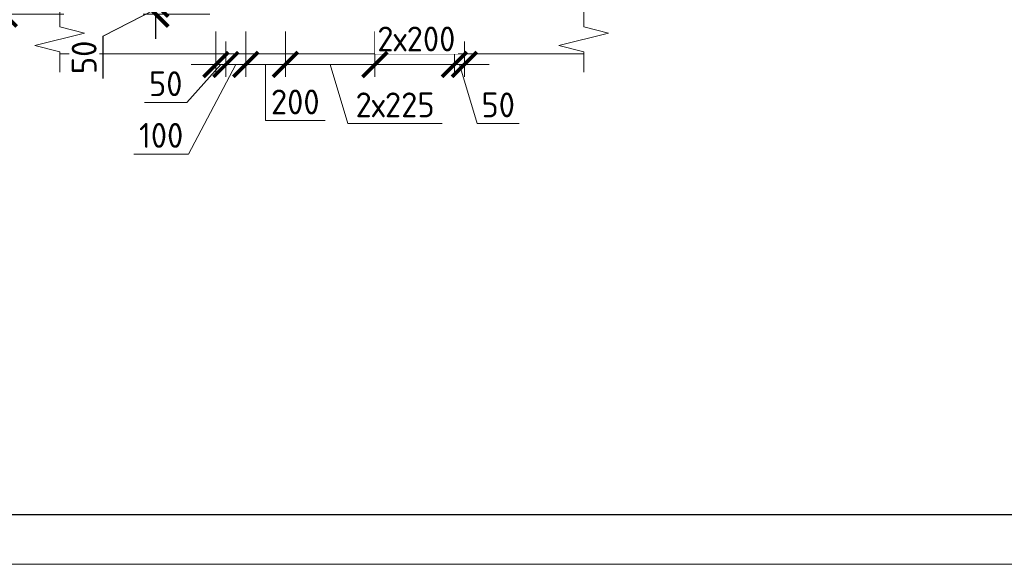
# Model space of a CAD drawing. Header units: millimetres. Extents: x 369815 to 1481759, y -423071 to -27917.
# Tile 187 of 256: x 547732 to 557641, y -330878 to -325398. Entities that reach past the tile are written whole.
import ezdxf

# ---------------------------------------------------------------- set-up
doc = ezdxf.new("R2010")
doc.units = ezdxf.units.MM
doc.linetypes.add('01 Штриховая _4 мм_', pattern=[6, 3.5, -2.5])
for name, color, linetype, lineweight in [('AF_Perekritie', 90, 'Continuous', 18), ('AF_Stena', 90, 'Continuous', 18), ('KR_Fundament', 253, 'Continuous', 18), ('Выноски', 20, 'Continuous', 20), ('размер', 1, 'Continuous', 25), ('РАЗМЕРЫ', 1, 'Continuous', 9), ('Текст', 7, 'Continuous', 25), ('ТОНКИЕ', 7, 'Continuous', 9)]:
    doc.layers.add(name, color=color, linetype=linetype, lineweight=lineweight)
doc.layers.add('ТОЛСТЫЕ_ОСНОВНЫЕ', color=6, linetype='Continuous')
doc.styles.add('GOST-2.304_Type-B', font='GOST_Common.ttf')
doc.styles.add('ГОСТ', font='GOST_Common.ttf')
doc.dimstyles.new('мой 25', dxfattribs={"dimscale": 100, "dimtxt": 2.5, "dimasz": 2.5, "dimexe": 1.25, "dimexo": 0.625, "dimtad": 1, "dimdec": 0, "dimlfac": 0.5, "dimtxsty": 'GOST-2.304_Type-B', "dimblk": 'ARCHTICK', "dimcen": 2.5, "dimdle": 1.25, "dimaunit": 1, "dimadec": 1, "dimazin": 2, "dimtfac": 1, "dimtdec": 0, "dimtmove": 1, "dimatfit": 3, "dimfxl": 6, "dimfxlon": 1, "dimtfill": 1, "dimlwd": -1, "dimlwe": -1, "dimarcsym": 0})

# ---------------------------------------------------------------- blocks, each defined once
blk = doc.blocks.new('штамп кж1.1')
at = {"layer": 'Текст', "color": 7, "attachment_point": 1, "style": 'ГОСТ'}
for s, width, heights, insert, char_height in [('\\pi594.35517;{\\fTimes New Roman|b0|i0|c204|p18;\\C256;Строительство жилого комплекса со  встроенными помещениями \\P\\pi1441.86779;общественного-делового, коммерческого назначения и \\P\\pi41.3631;поликлиническим учреждением по адресу: г. Чита, ул. 1-я Коллективная}', 11543.072, [0], (411117.5, -81801.3), 250), ('\\pi389.01406;{\\fTimes New Roman|b0|i0|c204|p18;\\C256;«Жилой дом со встроенными помещениями \\P\\pi641.91601;общественно-делового и коммерческого \\P\\pi302.06381;назначения на первом этаже здания», поз. 3.1\\P}', 7000, [1500], (410843.9, -83330.8), 225)]:
    blk.add_mtext_dynamic_manual_height_columns(s, width=width, gutter_width=12.5, heights=heights, dxfattribs=dict(at, insert=insert, char_height=char_height))
blk = doc.blocks.new('*U78')
at = {"layer": 'ТОЛСТЫЕ_ОСНОВНЫЕ', "color": 6}
blk.add_lwpolyline([(20, 5), (415, 5), (415, 292), (20, 292)], close=True, dxfattribs=at)
at = {"layer": 'ТОНКИЕ'}
blk.add_lwpolyline([(0, 0), (420, 0), (420, 297), (0, 297)], close=True, dxfattribs=at)
blk = doc.blocks.new('_ArchTick')
at = {"color": 0, "linetype": 'ByBlock', "const_width": 0.15}
blk.add_lwpolyline([(-0.5, -0.5), (0.5, 0.5)], dxfattribs=at)
blk = doc.blocks.new('*D1582')
at = {"layer": 'DEFPOINTS', "color": 0, "transparency": 16777216}
for p in [(548496.7, -319441.2), (547577.7, -325341.2), (549055.4, -325341.2)]:
    blk.add_point(p, dxfattribs=at)
at = {"layer": 'РАЗМЕРЫ', "color": 0, "linetype": 'Continuous', "transparency": 16777216}
for p, q in [((547577.7, -319316.2), (547577.7, -325466.2)), ((548177.7, -319441.2), (547452.7, -319441.2)), ((548177.7, -325341.2), (547452.7, -325341.2))]:
    blk.add_line(p, q, dxfattribs=at)
at = {"layer": 'РАЗМЕРЫ', "color": 0, "transparency": 16777216, "xscale": 250, "yscale": 250, "zscale": 250}
for p, rotation in [((547577.7, -319441.2), 90), ((547577.7, -325341.2), 270)]:
    blk.add_blockref('_ArchTick', p, dxfattribs=dict(at, rotation=rotation))
at = {"layer": 'РАЗМЕРЫ', "color": 0, "transparency": 16777216, "insert": (547390.2, -322391.2), "char_height": 250, "attachment_point": 5, "rotation": 90, "style": 'GOST-2.304_Type-B', "bg_fill": 3, "box_fill_scale": 1.1, "bg_fill_color": 256, "bg_fill_true_color": 13158600, "bg_fill_transparency": 0}
blk.add_mtext('2950', dxfattribs=at)
blk = doc.blocks.new('*D1528')
at = {"layer": 'DEFPOINTS', "color": 0, "transparency": 16777216}
for p in [(549102.3, -325241.3), (549707, -325241.3), (549707, -325341.2)]:
    blk.add_point(p, dxfattribs=at)
at = {"layer": 'РАЗМЕРЫ', "color": 0, "linetype": 'Continuous', "transparency": 16777216}
for p, q in [((549102.3, -325241.3), (549102.3, -324991.3)), ((549102.3, -325291.2), (548571, -325564.5)), ((549644.5, -325241.3), (548977.3, -325241.3)), ((549102.3, -325341.2), (549102.3, -325241.3)), ((549102.3, -325341.2), (549102.3, -325241.3)), ((549644.5, -325341.2), (548977.3, -325341.2)), ((549102.3, -325341.2), (549102.3, -325591.2)), ((548571, -325564.5), (548571, -325989.5))]:
    blk.add_line(p, q, dxfattribs=at)
at = {"layer": 'РАЗМЕРЫ', "color": 0, "transparency": 16777216, "xscale": 250, "yscale": 250, "zscale": 250}
for p, rotation in [((549102.3, -325241.3), 270), ((549102.3, -325341.2), 90)]:
    blk.add_blockref('_ArchTick', p, dxfattribs=dict(at, rotation=rotation))
at = {"layer": 'РАЗМЕРЫ', "color": 0, "transparency": 16777216, "insert": (548383.5, -325777), "char_height": 250, "attachment_point": 5, "rotation": 90, "style": 'GOST-2.304_Type-B', "bg_fill": 3, "box_fill_scale": 1.1, "bg_fill_color": 256, "bg_fill_true_color": 13158600, "bg_fill_transparency": 0}
blk.add_mtext('50', dxfattribs=at)
blk = doc.blocks.new('*D1519')
at = {"layer": 'DEFPOINTS', "color": 0, "transparency": 16777216}
for p in [(550007, -325453.8), (550407, -325453.8), (550007, -325848.5)]:
    blk.add_point(p, dxfattribs=at)
at = {"layer": 'РАЗМЕРЫ', "color": 0, "linetype": 'Continuous', "transparency": 16777216}
for p, q in [((550007, -325516.3), (550007, -325973.5)), ((550407, -325516.3), (550407, -325973.5)), ((550532, -325848.5), (549882, -325848.5)), ((550207, -325848.5), (550205.6, -326412.9)), ((550205.6, -326412.9), (550805.6, -326412.9))]:
    blk.add_line(p, q, dxfattribs=at)
at = {"layer": 'РАЗМЕРЫ', "color": 0, "transparency": 16777216, "xscale": 250, "yscale": 250, "zscale": 250, "rotation": 180}
blk.add_blockref('_ArchTick', (550007, -325848.5), dxfattribs=at)
at = {"layer": 'РАЗМЕРЫ', "color": 0, "transparency": 16777216, "xscale": 250, "yscale": 250, "zscale": 250}
blk.add_blockref('_ArchTick', (550407, -325848.5), dxfattribs=at)
at = {"layer": 'РАЗМЕРЫ', "color": 0, "transparency": 16777216, "insert": (550505.6, -326225.4), "char_height": 250, "attachment_point": 5, "style": 'GOST-2.304_Type-B', "bg_fill": 3, "box_fill_scale": 1.1, "bg_fill_color": 256, "bg_fill_true_color": 13158600, "bg_fill_transparency": 0}
blk.add_mtext('200', dxfattribs=at)
blk = doc.blocks.new('*D1520')
at = {"layer": 'DEFPOINTS', "color": 0, "transparency": 16777216}
for p in [(550407, -325453.8), (551306.3, -325553.8), (551306.3, -325848.5)]:
    blk.add_point(p, dxfattribs=at)
at = {"layer": 'РАЗМЕРЫ', "color": 0, "linetype": 'Continuous', "transparency": 16777216}
for p, q in [((550407, -325516.3), (550407, -325973.5)), ((551306.3, -325616.3), (551306.3, -325973.5)), ((550282, -325848.5), (551431.3, -325848.5)), ((550856.7, -325848.5), (551034.8, -326442.3)), ((551034.8, -326442.3), (551984.8, -326442.3))]:
    blk.add_line(p, q, dxfattribs=at)
at = {"layer": 'РАЗМЕРЫ', "color": 0, "transparency": 16777216, "xscale": 250, "yscale": 250, "zscale": 250, "rotation": 180}
blk.add_blockref('_ArchTick', (550407, -325848.5), dxfattribs=at)
at = {"layer": 'РАЗМЕРЫ', "color": 0, "transparency": 16777216, "xscale": 250, "yscale": 250, "zscale": 250}
blk.add_blockref('_ArchTick', (551306.3, -325848.5), dxfattribs=at)
at = {"layer": 'РАЗМЕРЫ', "color": 0, "transparency": 16777216, "insert": (551509.8, -326254.8), "char_height": 250, "attachment_point": 5, "style": 'GOST-2.304_Type-B', "bg_fill": 3, "box_fill_scale": 1.1, "bg_fill_color": 256, "bg_fill_true_color": 13158600, "bg_fill_transparency": 0}
blk.add_mtext('2х225', dxfattribs=at)
blk = doc.blocks.new('*D1521')
at = {"layer": 'DEFPOINTS', "color": 0, "transparency": 16777216}
for p in [(552107, -325453.8), (552207, -325553.8), (552207, -325848.5)]:
    blk.add_point(p, dxfattribs=at)
at = {"layer": 'РАЗМЕРЫ', "color": 0, "linetype": 'Continuous', "transparency": 16777216}
for p, q in [((552107, -325516.3), (552107, -325973.5)), ((552207, -325616.3), (552207, -325973.5)), ((552107, -325848.5), (551857, -325848.5)), ((552107, -325848.5), (552207, -325848.5)), ((552107, -325848.5), (552207, -325848.5)), ((552157, -325848.5), (552335.1, -326442.3)), ((552207, -325848.5), (552457, -325848.5)), ((552335.1, -326442.3), (552760.1, -326442.3))]:
    blk.add_line(p, q, dxfattribs=at)
at = {"layer": 'РАЗМЕРЫ', "color": 0, "transparency": 16777216, "xscale": 250, "yscale": 250, "zscale": 250}
blk.add_blockref('_ArchTick', (552107, -325848.5), dxfattribs=at)
at = {"layer": 'РАЗМЕРЫ', "color": 0, "transparency": 16777216, "xscale": 250, "yscale": 250, "zscale": 250, "rotation": 180}
blk.add_blockref('_ArchTick', (552207, -325848.5), dxfattribs=at)
at = {"layer": 'РАЗМЕРЫ', "color": 0, "transparency": 16777216, "insert": (552547.6, -326254.8), "char_height": 250, "attachment_point": 5, "style": 'GOST-2.304_Type-B', "bg_fill": 3, "box_fill_scale": 1.1, "bg_fill_color": 256, "bg_fill_true_color": 13158600, "bg_fill_transparency": 0}
blk.add_mtext('50', dxfattribs=at)
blk = doc.blocks.new('*D1522')
at = {"layer": 'DEFPOINTS', "color": 0, "transparency": 16777216}
blk.add_point((551306.3, -325849.2), dxfattribs=at)
at = {"layer": 'РАЗМЕРЫ', "color": 0, "linetype": 'Continuous', "transparency": 16777216}
for p, q in [((551306.3, -325516.9), (551306.3, -325974.2)), ((552107, -325611), (552107, -325974.2)), ((552232, -325849.2), (551181.3, -325849.2))]:
    blk.add_line(p, q, dxfattribs=at)
at = {"layer": 'РАЗМЕРЫ', "color": 0, "transparency": 16777216, "insert": (551724, -325591.8), "char_height": 250, "attachment_point": 5, "style": 'GOST-2.304_Type-B', "bg_fill": 3, "box_fill_scale": 1.1, "bg_fill_color": 256, "bg_fill_true_color": 13158600, "bg_fill_transparency": 0}
blk.add_mtext('2х200', dxfattribs=at)
at = {"layer": 'DEFPOINTS', "color": 0, "transparency": 16777216}
for p in [(551306.3, -325454.4), (552107, -325548.5)]:
    blk.add_point(p, dxfattribs=at)
at = {"layer": 'РАЗМЕРЫ', "color": 0, "transparency": 16777216, "xscale": 250, "yscale": 250, "zscale": 250, "rotation": 180}
blk.add_blockref('_ArchTick', (551306.3, -325849.2), dxfattribs=at)
at = {"layer": 'РАЗМЕРЫ', "color": 0, "transparency": 16777216, "xscale": 250, "yscale": 250, "zscale": 250}
blk.add_blockref('_ArchTick', (552107, -325849.2), dxfattribs=at)
blk = doc.blocks.new('*D1523')
at = {"layer": 'DEFPOINTS', "color": 0, "transparency": 16777216}
for p in [(549707, -325453.8), (549807, -325553.8), (549807, -325848.5)]:
    blk.add_point(p, dxfattribs=at)
at = {"layer": 'РАЗМЕРЫ', "color": 0, "linetype": 'Continuous', "transparency": 16777216}
for p, q in [((549707, -325516.3), (549707, -325973.5)), ((549807, -325616.3), (549807, -325973.5)), ((549757, -325848.5), (549414.4, -326229.7)), ((549707, -325848.5), (549457, -325848.5)), ((549707, -325848.5), (549807, -325848.5)), ((549707, -325848.5), (549807, -325848.5)), ((549807, -325848.5), (550057, -325848.5)), ((549414.4, -326229.7), (548989.4, -326229.7))]:
    blk.add_line(p, q, dxfattribs=at)
at = {"layer": 'РАЗМЕРЫ', "color": 0, "transparency": 16777216, "xscale": 250, "yscale": 250, "zscale": 250}
blk.add_blockref('_ArchTick', (549707, -325848.5), dxfattribs=at)
at = {"layer": 'РАЗМЕРЫ', "color": 0, "transparency": 16777216, "xscale": 250, "yscale": 250, "zscale": 250, "rotation": 180}
blk.add_blockref('_ArchTick', (549807, -325848.5), dxfattribs=at)
at = {"layer": 'РАЗМЕРЫ', "color": 0, "transparency": 16777216, "insert": (549201.9, -326042.2), "char_height": 250, "attachment_point": 5, "style": 'GOST-2.304_Type-B', "bg_fill": 3, "box_fill_scale": 1.1, "bg_fill_color": 256, "bg_fill_true_color": 13158600, "bg_fill_transparency": 0}
blk.add_mtext('50', dxfattribs=at)
blk = doc.blocks.new('*D1524')
at = {"layer": 'DEFPOINTS', "color": 0, "transparency": 16777216}
for p in [(549807, -325553.8), (550007, -325710), (550007, -325848.5)]:
    blk.add_point(p, dxfattribs=at)
at = {"layer": 'РАЗМЕРЫ', "color": 0, "linetype": 'Continuous', "transparency": 16777216}
for p, q in [((549807, -325616.3), (549807, -325973.5)), ((550007, -325772.5), (550007, -325973.5)), ((549907, -325848.5), (549430.8, -326749.6)), ((549682, -325848.5), (550132, -325848.5)), ((549430.8, -326749.6), (548880.8, -326749.6))]:
    blk.add_line(p, q, dxfattribs=at)
at = {"layer": 'РАЗМЕРЫ', "color": 0, "transparency": 16777216, "xscale": 250, "yscale": 250, "zscale": 250, "rotation": 180}
blk.add_blockref('_ArchTick', (549807, -325848.5), dxfattribs=at)
at = {"layer": 'РАЗМЕРЫ', "color": 0, "transparency": 16777216, "xscale": 250, "yscale": 250, "zscale": 250}
blk.add_blockref('_ArchTick', (550007, -325848.5), dxfattribs=at)
at = {"layer": 'РАЗМЕРЫ', "color": 0, "transparency": 16777216, "insert": (549155.8, -326562.1), "char_height": 250, "attachment_point": 5, "style": 'GOST-2.304_Type-B', "bg_fill": 3, "box_fill_scale": 1.1, "bg_fill_color": 256, "bg_fill_true_color": 13158600, "bg_fill_transparency": 0}
blk.add_mtext('100', dxfattribs=at)
blk = doc.blocks.new('*D2391')
at = {"layer": 'DEFPOINTS', "color": 0, "transparency": 16777216}
for p in [(549099.7, -325241.3), (549704.4, -325241.3), (549704.4, -325341.2)]:
    blk.add_point(p, dxfattribs=at)
at = {"layer": 'РАЗМЕРЫ', "color": 0, "linetype": 'Continuous', "transparency": 16777216}
for p, q in [((549099.7, -325241.3), (549099.7, -324991.3)), ((549099.7, -325291.2), (548568.4, -325564.5)), ((549641.9, -325241.3), (548974.7, -325241.3)), ((549099.7, -325341.2), (549099.7, -325241.3)), ((549099.7, -325341.2), (549099.7, -325241.3)), ((549641.9, -325341.2), (548974.7, -325341.2)), ((549099.7, -325341.2), (549099.7, -325591.2)), ((548568.4, -325564.5), (548568.4, -325989.5))]:
    blk.add_line(p, q, dxfattribs=at)
at = {"layer": 'РАЗМЕРЫ', "color": 0, "transparency": 16777216, "xscale": 250, "yscale": 250, "zscale": 250}
for p, rotation in [((549099.7, -325241.3), 270), ((549099.7, -325341.2), 90)]:
    blk.add_blockref('_ArchTick', p, dxfattribs=dict(at, rotation=rotation))
at = {"layer": 'РАЗМЕРЫ', "color": 0, "transparency": 16777216, "insert": (548380.9, -325777), "char_height": 250, "attachment_point": 5, "rotation": 90, "style": 'GOST-2.304_Type-B', "bg_fill": 3, "box_fill_scale": 1.1, "bg_fill_color": 256, "bg_fill_true_color": 13158600, "bg_fill_transparency": 0}
blk.add_mtext('50', dxfattribs=at)
blk = doc.blocks.new('*D2390')
at = {"layer": 'DEFPOINTS', "color": 0, "transparency": 16777216}
for p in [(549099.7, -325241.3), (549704.4, -325241.3), (549704.4, -325341.2)]:
    blk.add_point(p, dxfattribs=at)
at = {"layer": 'РАЗМЕРЫ', "color": 0, "linetype": 'Continuous', "transparency": 16777216}
for p, q in [((549099.7, -325241.3), (549099.7, -324991.3)), ((549099.7, -325291.2), (548568.4, -325564.5)), ((549641.9, -325241.3), (548974.7, -325241.3)), ((549099.7, -325341.2), (549099.7, -325241.3)), ((549099.7, -325341.2), (549099.7, -325241.3)), ((549641.9, -325341.2), (548974.7, -325341.2)), ((549099.7, -325341.2), (549099.7, -325591.2)), ((548568.4, -325564.5), (548568.4, -325989.5))]:
    blk.add_line(p, q, dxfattribs=at)
at = {"layer": 'РАЗМЕРЫ', "color": 0, "transparency": 16777216, "xscale": 250, "yscale": 250, "zscale": 250}
for p, rotation in [((549099.7, -325241.3), 270), ((549099.7, -325341.2), 90)]:
    blk.add_blockref('_ArchTick', p, dxfattribs=dict(at, rotation=rotation))
at = {"layer": 'РАЗМЕРЫ', "color": 0, "transparency": 16777216, "insert": (548380.9, -325777), "char_height": 250, "attachment_point": 5, "rotation": 90, "style": 'GOST-2.304_Type-B', "bg_fill": 3, "box_fill_scale": 1.1, "bg_fill_color": 256, "bg_fill_true_color": 13158600, "bg_fill_transparency": 0}
blk.add_mtext('50', dxfattribs=at)

msp = doc.modelspace()

# ---------------------------------------------------------------- linework, layer by layer
at = {"layer": 'AF_Perekritie', "linetype": '01 Штриховая _4 мм_', "lineweight": 9}
msp.add_line((553408.5, -325741.2, 3100), (553327.1, -325741.2, 3100), dxfattribs=at)
at = {"layer": 'AF_Stena', "lineweight": 20, "elevation": 3100}
for points in [[(553408.5, -325416.2), (553408.5, -325266.2)], [(553408.5, -325416.2), (553408.5, -325471.2)], [(553408.5, -325471.2), (553658.5, -325533.7)], [(548386.2, -325533.7), (547886.2, -325658.7)], [(553658.5, -325533.7), (553158.5, -325658.7)], [(547886.2, -325658.7), (548136.2, -325721.2)], [(553158.5, -325658.7), (553408.5, -325721.2)], [(548136.2, -325721.2), (548136.2, -325776.2)], [(548136.2, -325776.2), (548136.2, -325926.2)], [(553408.5, -325721.2), (553408.5, -325776.2)], [(553408.5, -325776.2), (553408.5, -325926.2)]]:
    msp.add_lwpolyline(points, dxfattribs=at)
at = {"layer": 'KR_Fundament', "lineweight": 9}
msp.add_line((548136.2, -325741.2, 3100), (553327, -325741.2, 3100), dxfattribs=at)

# ---------------------------------------------------------------- block references
at = {"xscale": 100, "yscale": 100, "zscale": 100}
msp.add_blockref('*U78', (542900.4, -330877.6, 3100), dxfattribs=at)
at = {"layer": 'размер'}
msp.add_blockref('штамп кж1.1', (116435.2, -244243.4, 3100), dxfattribs=at)

# ---------------------------------------------------------------- texts
at = {"layer": 'Текст', "color": 7, "char_height": 250, "attachment_point": 1, "style": 'ГОСТ'}
for s, insert in [('\\pi3500;\\P\\pi1471.59091;{\\C0;План пилонов} 14-го этажа{\\H1.83333x; }', (483420.8, -328877.6, 3100)), ('\\pi3500;{\\C256;\\P\\pi2321.59091;Пилон П1 (14 ЭТ)}', (527293.5, -328877.6, 3100))]:
    msp.add_mtext_dynamic_manual_height_columns(s, width=7000, gutter_width=12.5, heights=[1500], dxfattribs=dict(at, insert=insert))

# ---------------------------------------------------------------- next in the draw order: dimensions: what is measured, and where the dimension line sits
at = {"layer": 'РАЗМЕРЫ', "color": 146}
dim = msp.add_linear_dim(base=(547577.7, -325341.2, 3100), p1=(548496.7, -319441.2, 3100), p2=(549055.4, -325341.2, 3100), angle=90, dimstyle='мой 25', dxfattribs=at)
dim.commit()
dim.dimension.update_dxf_attribs({"geometry": '*D1582', "text_midpoint": (547390.2, -322391.2, 3100)})
at = {"layer": 'РАЗМЕРЫ', "color": 146, "true_color": 0x006272}
dim = msp.add_linear_dim(base=(550007, -325848.5, 3100), p1=(550407, -325453.8, 3100), p2=(550007, -325453.8, 3100), angle=180, text='200', dimstyle='мой 25', dxfattribs=at)
dim.commit()
dim.dimension.update_dxf_attribs({"geometry": '*D1519', "text_midpoint": (550268.1, -326412.9, 3100), "dimtype": 160})

# ---------------------------------------------------------------- next in the draw order: linework, layer by layer
at = {"layer": 'AF_Stena', "lineweight": 20, "elevation": 3100}
for points in [[(548136.2, -325418.2), (548136.2, -325268.2)], [(548136.2, -325416.2), (548136.2, -325471.2)], [(548136.2, -325471.2), (548386.2, -325533.7)]]:
    msp.add_lwpolyline(points, dxfattribs=at)

# ---------------------------------------------------------------- next in the draw order: dimensions: what is measured, and where the dimension line sits
at = {"layer": 'РАЗМЕРЫ', "color": 146, "true_color": 0x006272}
dim = msp.add_linear_dim(base=(551306.3, -325848.5, 3100), p1=(550407, -325453.8, 3100), p2=(551306.3, -325553.8, 3100), angle=180, text='2х225', dimstyle='мой 25', dxfattribs=at)
dim.commit()
dim.dimension.update_dxf_attribs({"geometry": '*D1520', "text_midpoint": (551097.3, -326254.8, 3100)})

# ---------------------------------------------------------------- next in the draw order: dimensions: what is measured, and where the dimension line sits
dim = msp.add_linear_dim(base=(549102.3, -325241.3, 3100), p1=(549707, -325341.2, 3100), p2=(549707, -325241.3, 3100), angle=90, dimstyle='мой 25', dxfattribs=at)
dim.commit()
dim.dimension.update_dxf_attribs({"geometry": '*D1528', "text_midpoint": (548571, -325627, 3100), "dimtype": 160})
dim = msp.add_linear_dim(base=(552207, -325848.5, 3100), p1=(552107, -325453.8, 3100), p2=(552207, -325553.8, 3100), angle=180, dimstyle='мой 25', dxfattribs=at)
dim.commit()
dim.dimension.update_dxf_attribs({"geometry": '*D1521', "text_midpoint": (552397.6, -326254.8, 3100)})

# ---------------------------------------------------------------- next in the draw order: dimensions: what is measured, and where the dimension line sits
dim = msp.add_linear_dim(base=(549807, -325848.5, 3100), p1=(549707, -325453.8, 3100), p2=(549807, -325553.8, 3100), angle=180, dimstyle='мой 25', dxfattribs=at)
dim.commit()
dim.dimension.update_dxf_attribs({"geometry": '*D1523', "text_midpoint": (549351.9, -326229.7, 3100), "dimtype": 160})
dim = msp.add_linear_dim(base=(551306.3, -325849.2, 3100), p1=(552107, -325548.5, 3100), p2=(551306.3, -325454.4, 3100), angle=180, text='2х200', dimstyle='мой 25', override={"dimlfac": 0.25}, dxfattribs=at)
dim.commit()
dim.dimension.update_dxf_attribs({"geometry": '*D1522', "text_midpoint": (551724, -325779.3, 3100), "dimtype": 160})

# ---------------------------------------------------------------- next in the draw order: dimensions: what is measured, and where the dimension line sits
dim = msp.add_linear_dim(base=(550007, -325848.5, 3100), p1=(549807, -325553.8, 3100), p2=(550007, -325710, 3100), angle=180, dimstyle='мой 25', dxfattribs=at)
dim.commit()
dim.dimension.update_dxf_attribs({"geometry": '*D1524', "text_midpoint": (549368.3, -326749.6, 3100), "dimtype": 160})

# ---------------------------------------------------------------- next in the draw order: block references
at = {"layer": 'размер'}
msp.add_blockref('штамп кж1.1', (72562.5, -244243.4, 3100), dxfattribs=at)

# ---------------------------------------------------------------- next in the draw order: dimensions: what is measured, and where the dimension line sits
at = {"layer": 'РАЗМЕРЫ', "color": 146, "true_color": 0x006272}
dim = msp.add_linear_dim(base=(549099.7, -325241.3, 3100), p1=(549704.4, -325341.2, 3100), p2=(549704.4, -325241.3, 3100), angle=90, dimstyle='мой 25', dxfattribs=at)
dim.commit()
dim.dimension.update_dxf_attribs({"geometry": '*D2391', "text_midpoint": (548568.4, -325627, 3100), "dimtype": 160})

# ---------------------------------------------------------------- next in the draw order: dimensions: what is measured, and where the dimension line sits
dim = msp.add_linear_dim(base=(549099.7, -325241.3, 3100), p1=(549704.4, -325341.2, 3100), p2=(549704.4, -325241.3, 3100), angle=90, dimstyle='мой 25', dxfattribs=at)
dim.commit()
dim.dimension.update_dxf_attribs({"geometry": '*D2390', "text_midpoint": (548568.4, -325627, 3100), "dimtype": 160})

# ---------------------------------------------------------------- next in the draw order: texts
at = {"layer": 'Выноски', "color": 240, "true_color": 0xed1f24, "insert": (476937.8, -323613.3), "char_height": 250, "width": 18219.66, "attachment_point": 1, "style": 'ГОСТ'}
msp.add_mtext('\\pi-500,l500;В выделенной области представлена замененная ( актуальная) версия. Содержание изменения см. в листе разрешения на внесение изменений{\\H1.025x; }', dxfattribs=at)

doc.saveas('drawing.dxf')
